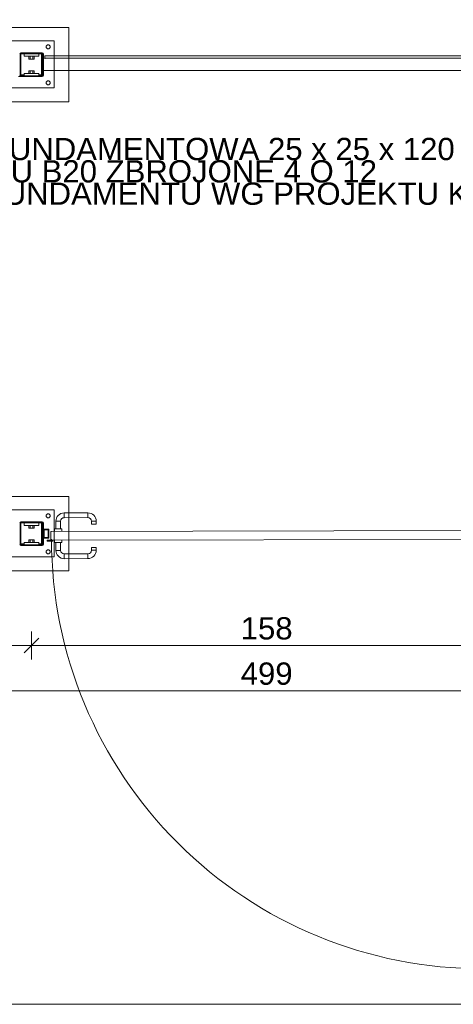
# Model space of a CAD drawing. Header units: millimetres. Extents: x -167328 to -157314, y 101096 to 108030.
# Tile 2 of 8: x -164331 to -162871, y 101105 to 104422. Entities that reach past the tile are written whole.
import ezdxf
from ezdxf.xclip import XClip

# ---------------------------------------------------------------- set-up
doc = ezdxf.new("R2010")
doc.units = ezdxf.units.MM
doc.header["$MEASUREMENT"] = 0
doc.header["$XCLIPFRAME"] = 0
doc.layers.add('2D - Rysunki i Obrazki', color=7, linetype='Continuous')
for name, color, linetype, lineweight in [('ARCH-036 SZCZEGÓŁ WIATY ŚMIETNIKOWEJ_18_Krzywa_Nr_pióra__7', 7, 'Continuous', 18), ('ARCH-036 SZCZEGÓŁ WIATY ŚMIETNIKOWEJ_18_Linia_Nr_pióra__7', 7, 'Continuous', 18), ('ARCH-036 SZCZEGÓŁ WIATY ŚMIETNIKOWEJ_18_Polilinia_Nr_pióra__7', 7, 'Continuous', 18), ('ARCH-036 SZCZEGÓŁ WIATY ŚMIETNIKOWEJ_18_Łuk_Nr_pióra__7', 7, 'Continuous', 18)]:
    doc.layers.add(name, color=color, linetype=linetype, lineweight=lineweight)
doc.layers.add('ARCH-036 SZCZEGÓŁ WIATY ŚMIETNIKOWEJ_18_Tekst_Nr_pióra__251', color=7, linetype='Continuous', lineweight=18, true_color=0x6d6d6d)
doc.layers.add('ARCH-036 SZCZEGÓŁ WIATY ŚMIETNIKOWEJ_18_Wymiary_Nr_pióra__251', color=7, linetype='Continuous', lineweight=18, true_color=0x6d6d6d)
doc.styles.add('STYL_AUTOMATYCZNY_1', font='arial.ttf')

# ---------------------------------------------------------------- blocks, each defined once
blk = doc.blocks.new('Rysunek_1_18', base_point=(-162320.9, 104563.3))
at = {"layer": 'ARCH-036 SZCZEGÓŁ WIATY ŚMIETNIKOWEJ_18_Krzywa_Nr_pióra__7', "color": 7, "linetype": 'Continuous', "lineweight": 18}
for p, q in [((-164300.5, 104298), (-164298.2, 104298.7)), ((-164298.2, 104289.4), (-164300.5, 104290.2)), ((-164298.2, 104298.7), (-164295.9, 104298)), ((-164295.9, 104290.2), (-164298.2, 104289.4)), ((-164295.9, 104298), (-164291.3, 104298.7)), ((-164291.3, 104289.4), (-164295.9, 104290.2)), ((-164291.3, 104298.7), (-164286.7, 104298)), ((-164286.7, 104290.2), (-164291.3, 104289.4)), ((-164286.7, 104298), (-164284.4, 104298.7)), ((-164284.4, 104289.4), (-164286.7, 104290.2)), ((-164284.4, 104298.7), (-164282.1, 104298)), ((-164282.1, 104290.2), (-164284.4, 104289.4)), ((-164300.5, 104249.3), (-164298.2, 104250)), ((-164298.2, 104240.7), (-164300.5, 104241.5)), ((-164298.2, 104250), (-164295.9, 104249.3)), ((-164295.9, 104241.5), (-164298.2, 104240.7)), ((-164295.9, 104249.3), (-164291.3, 104250)), ((-164291.3, 104240.7), (-164295.9, 104241.5)), ((-164291.3, 104250), (-164286.7, 104249.3)), ((-164286.7, 104241.5), (-164291.3, 104240.7)), ((-164286.7, 104249.3), (-164284.4, 104250)), ((-164284.4, 104240.7), (-164286.7, 104241.5)), ((-164284.4, 104250), (-164282.1, 104249.3)), ((-164282.1, 104241.5), (-164284.4, 104240.7)), ((-164300.5, 102718), (-164298.2, 102718.7)), ((-164298.2, 102709.4), (-164300.5, 102710.2)), ((-164298.2, 102718.7), (-164295.9, 102718)), ((-164295.9, 102710.2), (-164298.2, 102709.4)), ((-164295.9, 102718), (-164291.3, 102718.7)), ((-164291.3, 102709.4), (-164295.9, 102710.2)), ((-164291.3, 102718.7), (-164286.7, 102718)), ((-164286.7, 102710.2), (-164291.3, 102709.4)), ((-164286.7, 102718), (-164284.4, 102718.7)), ((-164284.4, 102709.4), (-164286.7, 102710.2)), ((-164284.4, 102718.7), (-164282.1, 102718)), ((-164282.1, 102710.2), (-164284.4, 102709.4)), ((-164300.5, 102669.3), (-164298.2, 102670)), ((-164298.2, 102660.7), (-164300.5, 102661.5)), ((-164298.2, 102670), (-164295.9, 102669.3)), ((-164295.9, 102661.5), (-164298.2, 102660.7)), ((-164295.9, 102669.3), (-164291.3, 102670)), ((-164291.3, 102660.7), (-164295.9, 102661.5)), ((-164291.3, 102670), (-164286.7, 102669.3)), ((-164286.7, 102661.5), (-164291.3, 102660.7)), ((-164286.7, 102669.3), (-164284.4, 102670)), ((-164284.4, 102660.7), (-164286.7, 102661.5)), ((-164284.4, 102670), (-164282.1, 102669.3)), ((-164282.1, 102661.5), (-164284.4, 102660.7))]:
    blk.add_line(p, q, dxfattribs=at)
at = {"layer": 'ARCH-036 SZCZEGÓŁ WIATY ŚMIETNIKOWEJ_18_Linia_Nr_pióra__7', "color": 7, "linetype": 'Continuous', "lineweight": 18}
for p, q in [((-164416.3, 104395.7), (-164166.3, 104395.7)), ((-164166.3, 104395.7), (-164166.3, 104145.7)), ((-164329.3, 104234.7), (-164329.3, 104306.7)), ((-164327.3, 104310.7), (-164255.3, 104310.7)), ((-164327.3, 104308.7), (-164255.3, 104308.7)), ((-164327.3, 104237.7), (-164327.3, 104305.7)), ((-164326.3, 104306.7), (-164316.3, 104306.7)), ((-164316.3, 104306.7), (-164316.3, 104298.7)), ((-164316.3, 104306.7), (-164266.3, 104306.7)), ((-164316.3, 104298.7), (-164266.3, 104298.7)), ((-164300.5, 104298), (-164299.3, 104298.7)), ((-164300.5, 104298), (-164300.5, 104290.2)), ((-164299.3, 104289.4), (-164300.5, 104290.2)), ((-164299.3, 104306.7), (-164299.3, 104308.7)), ((-164299.3, 104289.4), (-164298.2, 104289.4)), ((-164291.3, 104289.4), (-164298.2, 104289.4)), ((-164295.9, 104298), (-164295.9, 104290.2)), ((-164284.4, 104289.4), (-164291.3, 104289.4)), ((-164286.7, 104298), (-164286.7, 104290.2)), ((-164285.3, 104306.7), (-164285.3, 104308.7)), ((-164284.4, 104289.4), (-164283.3, 104289.4)), ((-164283.3, 104298.7), (-164282.1, 104298)), ((-164282.1, 104290.2), (-164283.3, 104289.4)), ((-164282.1, 104298), (-164282.1, 104290.2)), ((-164266.3, 104306.7), (-164258.3, 104306.7)), ((-164266.3, 104306.7), (-164266.3, 104298.7)), ((-164257.3, 104305.7), (-164257.3, 104237.7)), ((-164255.3, 104305.7), (-164255.3, 104237.7)), ((-164253.3, 104306.7), (-164253.3, 104234.7)), ((-164251.3, 104306.7), (-164251.3, 104234.7)), ((-162756.3, 104300.7), (-164246.3, 104300.7)), ((-162756.3, 104300.7), (-164246.3, 104300.7)), ((-164246.3, 104300.7), (-164246.3, 104300.5)), ((-164246.3, 104300.7), (-164246.3, 104300.7)), ((-164246.3, 104293), (-164246.3, 104300.5)), ((-164246.3, 104292.7), (-164246.3, 104293)), ((-162756.3, 104293), (-164246.3, 104293)), ((-164246.3, 104292.7), (-164246.3, 104291.7)), ((-162756.3, 104292.7), (-164246.3, 104292.7)), ((-164246.3, 104291.1), (-164246.3, 104291.7)), ((-164246.3, 104290.7), (-164246.3, 104291.1)), ((-164327.3, 104230.7), (-164335.3, 104230.7)), ((-164316.3, 104232.7), (-164327.3, 104232.7)), ((-164255.3, 104230.7), (-164327.3, 104230.7)), ((-164316.3, 104236.7), (-164326.3, 104236.7)), ((-164326.3, 104234.7), (-164316.3, 104234.7)), ((-164316.3, 104240.7), (-164316.3, 104232.7)), ((-164316.3, 104240.7), (-164266.3, 104240.7)), ((-164316.3, 104232.7), (-164266.3, 104232.7)), ((-164300.5, 104249.3), (-164299.3, 104250)), ((-164300.5, 104249.3), (-164300.5, 104241.5)), ((-164299.3, 104240.7), (-164300.5, 104241.5)), ((-164299.3, 104250), (-164298.2, 104250)), ((-164291.3, 104250), (-164298.2, 104250)), ((-164295.9, 104249.3), (-164295.9, 104241.5)), ((-164284.4, 104250), (-164291.3, 104250)), ((-164286.7, 104249.3), (-164286.7, 104241.5)), ((-164284.4, 104250), (-164283.3, 104250)), ((-164283.3, 104250), (-164282.1, 104249.3)), ((-164282.1, 104241.5), (-164283.3, 104240.7)), ((-164282.1, 104249.3), (-164282.1, 104241.5)), ((-164266.3, 104240.7), (-164266.3, 104232.7)), ((-164258.3, 104236.7), (-164266.3, 104236.7)), ((-164266.3, 104234.7), (-164258.3, 104234.7)), ((-164255.3, 104232.7), (-164266.3, 104232.7)), ((-162751.3, 104250.7), (-164251.3, 104250.7)), ((-164166.3, 104145.7), (-164416.3, 104145.7)), ((-164416.3, 102815.7), (-164166.3, 102815.7)), ((-164166.3, 102815.7), (-164166.3, 102565.7)), ((-164181.5, 102760.4), (-164101.5, 102760.6)), ((-164181.5, 102760.4), (-164181.4, 102744.4)), ((-164101.5, 102760.6), (-164101.4, 102744.6)), ((-164329.3, 102654.7), (-164329.3, 102726.7)), ((-164327.3, 102730.7), (-164255.3, 102730.7)), ((-164327.3, 102728.7), (-164255.3, 102728.7)), ((-164326.3, 102726.7), (-164316.3, 102726.7)), ((-164316.3, 102726.7), (-164316.3, 102718.7)), ((-164316.3, 102726.7), (-164266.3, 102726.7)), ((-164299.3, 102726.7), (-164299.3, 102728.7)), ((-164285.3, 102726.7), (-164285.3, 102728.7)), ((-164266.3, 102726.7), (-164258.3, 102726.7)), ((-164266.3, 102726.7), (-164266.3, 102718.7)), ((-164253.3, 102726.7), (-164253.3, 102654.7)), ((-164251.3, 102726.7), (-164251.3, 102654.7)), ((-164209.4, 102706.4), (-164209.4, 102732.4)), ((-164209.4, 102732.4), (-164193.4, 102732.4)), ((-164193.4, 102706.4), (-164193.4, 102732.4)), ((-164181.4, 102744.4), (-164101.4, 102744.6)), ((-164089.4, 102732.6), (-164089.4, 102722.6)), ((-164073.4, 102732.6), (-164089.4, 102732.6)), ((-164073.4, 102732.6), (-164073.4, 102722.6)), ((-164327.3, 102657.7), (-164327.3, 102725.7)), ((-164316.3, 102718.7), (-164266.3, 102718.7)), ((-164300.5, 102718), (-164299.3, 102718.7)), ((-164300.5, 102718), (-164300.5, 102710.2)), ((-164299.3, 102709.4), (-164300.5, 102710.2)), ((-164299.3, 102709.4), (-164298.2, 102709.4)), ((-164291.3, 102709.4), (-164298.2, 102709.4)), ((-164295.9, 102718), (-164295.9, 102710.2)), ((-164284.4, 102709.4), (-164291.3, 102709.4)), ((-164286.7, 102718), (-164286.7, 102710.2)), ((-164284.4, 102709.4), (-164283.3, 102709.4)), ((-164283.3, 102718.7), (-164282.1, 102718)), ((-164282.1, 102710.2), (-164283.3, 102709.4)), ((-164282.1, 102718), (-164282.1, 102710.2)), ((-164257.3, 102725.7), (-164257.3, 102657.7)), ((-164255.3, 102725.7), (-164255.3, 102657.7)), ((-164250.3, 102705.7), (-164234.3, 102705.7)), ((-164249.3, 102703.7), (-164249.3, 102677.7)), ((-164235.3, 102703.7), (-164249.3, 102703.7)), ((-164235.3, 102677.7), (-164235.3, 102703.7)), ((-164233.3, 102704.7), (-164233.3, 102676.7)), ((-164226.3, 102672.4), (-164226.4, 102696.4)), ((-164224.4, 102698.4), (-162778.4, 102700.8)), ((-164213.9, 102706.4), (-164188.9, 102706.4)), ((-164213.9, 102706.4), (-164213.9, 102698.4)), ((-164188.9, 102706.4), (-164188.9, 102698.4)), ((-164073.4, 102722.6), (-164089.4, 102722.6)), ((-164316.3, 102660.7), (-164316.3, 102652.7)), ((-164316.3, 102660.7), (-164266.3, 102660.7)), ((-164300.5, 102669.3), (-164299.3, 102670)), ((-164300.5, 102669.3), (-164300.5, 102661.5)), ((-164299.3, 102660.7), (-164300.5, 102661.5)), ((-164299.3, 102670), (-164298.2, 102670)), ((-164291.3, 102670), (-164298.2, 102670)), ((-164295.9, 102669.3), (-164295.9, 102661.5)), ((-164284.4, 102670), (-164291.3, 102670)), ((-164286.7, 102669.3), (-164286.7, 102661.5)), ((-164284.4, 102670), (-164283.3, 102670)), ((-164283.3, 102670), (-164282.1, 102669.3)), ((-164282.1, 102661.5), (-164283.3, 102660.7)), ((-164282.1, 102669.3), (-164282.1, 102661.5)), ((-164266.3, 102660.7), (-164266.3, 102652.7)), ((-164234.3, 102675.7), (-164250.3, 102675.7)), ((-164249.3, 102677.7), (-164235.3, 102677.7)), ((-164239.3, 102668.3), (-164234.3, 102668.3)), ((-164239.3, 102668.3), (-164239.3, 102665.3)), ((-164234.3, 102665.3), (-164239.3, 102665.3)), ((-164222.3, 102668.4), (-164234.3, 102668.3)), ((-164234.3, 102668.3), (-164234.3, 102665.3)), ((-164234.3, 102665.3), (-164219.3, 102665.4)), ((-164222.3, 102668.4), (-162780.3, 102670.8)), ((-164219.3, 102668.4), (-164219.3, 102665.4)), ((-164215.3, 102668.4), (-164215.3, 102650.7)), ((-164213.8, 102660.4), (-164213.8, 102668.4)), ((-164188.8, 102660.4), (-164213.8, 102660.4)), ((-164209.3, 102660.4), (-164209.3, 102634.4)), ((-164193.3, 102660.4), (-164193.3, 102634.4)), ((-164188.8, 102660.4), (-164188.8, 102668.4)), ((-164316.3, 102652.7), (-164327.3, 102652.7)), ((-164255.3, 102650.7), (-164327.3, 102650.7)), ((-164316.3, 102656.7), (-164326.3, 102656.7)), ((-164326.3, 102654.7), (-164316.3, 102654.7)), ((-164316.3, 102652.7), (-164266.3, 102652.7)), ((-164258.3, 102656.7), (-164266.3, 102656.7)), ((-164266.3, 102654.7), (-164258.3, 102654.7)), ((-164255.3, 102652.7), (-164266.3, 102652.7)), ((-164193.3, 102634.4), (-164209.3, 102634.4)), ((-164089.3, 102644.6), (-164073.3, 102644.6)), ((-164089.3, 102634.6), (-164089.3, 102644.6)), ((-164089.3, 102634.6), (-164073.3, 102634.6)), ((-164073.3, 102634.6), (-164073.3, 102644.6)), ((-164181.2, 102622.4), (-164101.2, 102622.6)), ((-164181.2, 102622.4), (-164181.2, 102606.4)), ((-164181.2, 102606.4), (-164101.2, 102606.6)), ((-164101.2, 102622.6), (-164101.2, 102606.6)), ((-164166.3, 102565.7), (-164416.3, 102565.7))]:
    blk.add_line(p, q, dxfattribs=at)
at = {"layer": 'ARCH-036 SZCZEGÓŁ WIATY ŚMIETNIKOWEJ_18_Polilinia_Nr_pióra__7', "color": 7, "linetype": 'Continuous', "lineweight": 18, "flags": 128}
blk.add_lwpolyline([(-167327.5, 101105.2), (-157327.5, 101105.2), (-157327.5, 108030.2)], dxfattribs=at)
for points in [[(-164367.3, 104350.7), (-164215.3, 104350.7), (-164215.3, 104192.7), (-164367.3, 104192.7)], [(-164367.3, 102770.7), (-164215.3, 102770.7), (-164215.3, 102612.7), (-164367.3, 102612.7)]]:
    blk.add_lwpolyline(points, close=True, dxfattribs=at)
at = {"layer": 'ARCH-036 SZCZEGÓŁ WIATY ŚMIETNIKOWEJ_18_Wymiary_Nr_pióra__251', "color": 251, "linetype": 'Continuous', "lineweight": 18, "true_color": 0x6d6d6d}
for p, q in [((-164266.3, 102338.9), (-164316.3, 102288.9)), ((-164266.3, 102338.9), (-164316.3, 102288.9)), ((-164291.3, 102267), (-164291.3, 102360.7)), ((-164291.3, 102267), (-164291.3, 102360.7)), ((-165871.3, 102313.9), (-164291.3, 102313.9)), ((-164291.3, 102313.9), (-162711.3, 102313.9)), ((-165996.3, 102161.3), (-161006.3, 102161.3))]:
    blk.add_line(p, q, dxfattribs=at)
at = {"layer": 'ARCH-036 SZCZEGÓŁ WIATY ŚMIETNIKOWEJ_18_Łuk_Nr_pióra__7', "color": 7, "linetype": 'Continuous', "lineweight": 18}
for centre in [(-164235.3, 104330.7), (-164235.3, 104209.4), (-164235.3, 102750.7), (-164235.3, 102629.4)]:
    blk.add_circle(centre, 7, dxfattribs=at)
for centre, radius, start, end in [((-164327.3, 104306.7), 4, 90, 180), ((-164326.3, 104305.7), 3, 90, 180), ((-164327.3, 104306.7), 2, 90, 180), ((-164326.3, 104305.7), 1, 90, 180), ((-164258.3, 104305.7), 3, 0, 90), ((-164258.3, 104305.7), 1, 0, 90), ((-164255.3, 104306.7), 4, 0, 90), ((-164255.3, 104306.7), 2, 0, 90), ((-164327.3, 104234.7), 4, 180, 270), ((-164326.3, 104237.7), 3, 180, 270), ((-164327.3, 104234.7), 2, 180, 270), ((-164326.3, 104237.7), 1, 180, 270), ((-164258.3, 104237.7), 1, 270, 0), ((-164258.3, 104237.7), 3, 270, 0), ((-164255.3, 104234.7), 4, 270, 0), ((-164255.3, 104234.7), 2, 270, 0), ((-164181.4, 102732.4), 28, 90.0986, 180.0986), ((-164101.4, 102732.6), 28, 0.0986, 90.0986), ((-164327.3, 102726.7), 4, 90, 180), ((-164326.3, 102725.7), 3, 90, 180), ((-164327.3, 102726.7), 2, 90, 180), ((-164326.3, 102725.7), 1, 90, 180), ((-164258.3, 102725.7), 3, 0, 90), ((-164258.3, 102725.7), 1, 0, 90), ((-164255.3, 102726.7), 4, 0, 90), ((-164255.3, 102726.7), 2, 0, 90), ((-164181.4, 102732.4), 12, 90.0986, 180.0986), ((-164101.4, 102732.6), 12, 0.0986, 90.0986), ((-164250.3, 102704.7), 1, 90, 180), ((-164234.3, 102704.7), 1, 0, 90), ((-164224.4, 102696.4), 2, 90.0986, 180.0986), ((-164250.3, 102676.7), 1, 180, 270), ((-164234.3, 102676.7), 1, 270, 0), ((-164222.3, 102672.4), 4, 180.0986, 270.0986), ((-162774.3, 102674.8), 1450, 180.0986, 270.0986), ((-164327.3, 102654.7), 4, 180, 270), ((-164326.3, 102657.7), 3, 180, 270), ((-164327.3, 102654.7), 2, 180, 270), ((-164326.3, 102657.7), 1, 180, 270), ((-164258.3, 102657.7), 1, 270, 0), ((-164258.3, 102657.7), 3, 270, 0), ((-164255.3, 102654.7), 4, 270, 0), ((-164255.3, 102654.7), 2, 270, 0), ((-164181.3, 102634.4), 28, 180.0986, 270.0986), ((-164181.3, 102634.4), 12, 180.0986, 270.0986), ((-164101.3, 102634.6), 28, 270.0986, 0.0986), ((-164101.3, 102634.6), 12, 270.0986, 0.0986)]:
    blk.add_arc(centre, radius, start, end, dxfattribs=at)
at = {"layer": 'ARCH-036 SZCZEGÓŁ WIATY ŚMIETNIKOWEJ_18_Tekst_Nr_pióra__251', "color": 251, "linetype": 'Continuous', "lineweight": 18, "true_color": 0x6d6d6d, "insert": (-164816, 103910.8), "char_height": 75, "width": 2608.46, "attachment_point": 4, "line_spacing_factor": 0.60144, "style": 'STYL_AUTOMATYCZNY_1'}
blk.add_mtext('\\A1;{\\pql;\\fArial|b0|i0|c238|p0;\\W1.000000;STOPA FUNDAMENTOWA 25 x 25 x 120\\P\\pql;\\fArial|b0|i0|c238|p0;\\W1.000000;Z BETONU B20 ZBROJONE 4 O 12\\P\\pql;\\fArial|b0|i0|c238|p0;\\W1.000000;DETAL FUNDAMENTU WG PROJEKTU \\fArial|b0|i0|c238|p0;\\W1.000000;KONSTRUKCJI}', dxfattribs=at)
at = {"layer": 'ARCH-036 SZCZEGÓŁ WIATY ŚMIETNIKOWEJ_18_Wymiary_Nr_pióra__251', "color": 251, "linetype": 'Continuous', "lineweight": 18, "true_color": 0x6d6d6d, "char_height": 75, "attachment_point": 7, "style": 'STYL_AUTOMATYCZNY_1'}
for s, insert in [('\\A1;{\\pql;\\fArial|b0|i0|c238|p0;\\W1.000000;158}', (-163586.7, 102333.2)), ('\\A1;{\\pql;\\fArial|b0|i0|c238|p0;\\W1.000000;158}', (-163586.7, 102333.2)), ('\\A1;{\\pql;\\fArial|b0|i0|c238|p0;\\W1.000000;158}', (-163586.7, 102333.2)), ('\\A1;{\\pql;\\fArial|b0|i0|c238|p0;\\W1.000000;158}', (-163586.7, 102333.2)), ('\\A1;{\\pql;\\fArial|b0|i0|c238|p0;\\W1.000000;158}', (-163586.7, 102333.2)), ('\\A1;{\\pql;\\fArial|b0|i0|c238|p0;\\W1.000000;499}', (-163586.7, 102180.7))]:
    blk.add_mtext(s, dxfattribs=dict(at, insert=insert))

msp = doc.modelspace()

# ---------------------------------------------------------------- block references
at = {"layer": '2D - Rysunki i Obrazki', "color": 253, "linetype": 'Continuous', "lineweight": 18, "true_color": 0xaaaaaa}
ref = msp.add_blockref('Rysunek_1_18', (-162320.9, 104563.3), dxfattribs=at)
XClip(ref).set_block_clipping_path([(-167327.511880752, 101096.4366005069), (-157314.3468496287, 108030.1774616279)])

doc.saveas('drawing.dxf')
